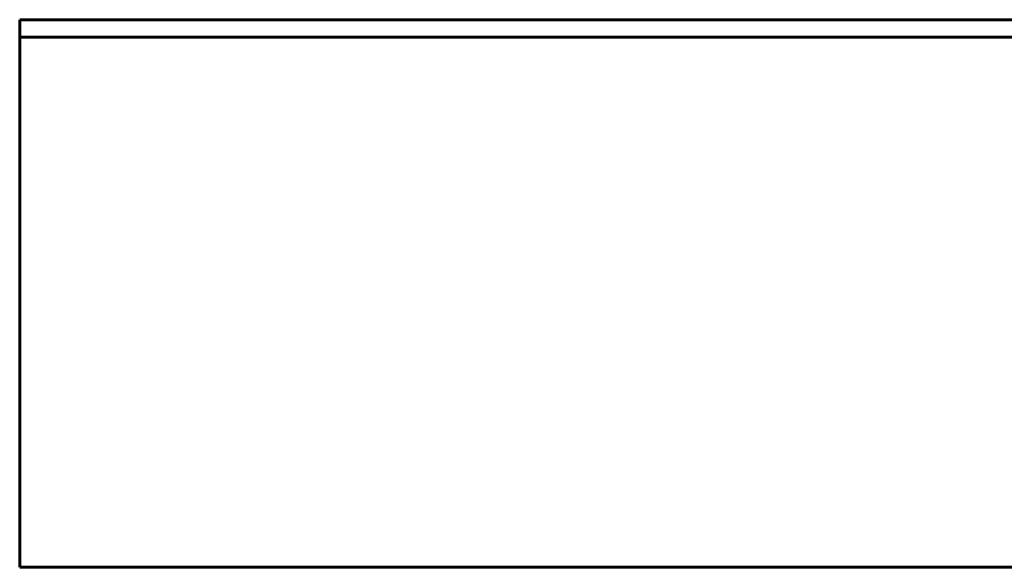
# Model space of a CAD drawing. Header units: millimetres. Extents: x 0 to 420, y 0 to 297.
# Tile 4 of 21: x 104.52 to 109.65, y 154.78 to 157.63. Entities that reach past the tile are written whole.
import ezdxf

# ---------------------------------------------------------------- set-up
doc = ezdxf.new("R2010")
doc.units = ezdxf.units.MM
doc.linetypes.add('K5LT_BASIC', pattern=[0])
doc.layers.add('Системный слой (1)', color=7, linetype='Continuous', true_color=0x6c6c6c)

msp = doc.modelspace()

# ---------------------------------------------------------------- linework, layer by layer
at = {"layer": 'Системный слой (1)', "color": 150, "linetype": 'K5LT_BASIC', "lineweight": 60, "true_color": 0x0080ff}
for p, q in [((104.5216, 157.6322), (104.5216, 157.5419)), ((131.5216, 157.6322), (104.5216, 157.6322)), ((131.5216, 157.5419), (104.5216, 157.5419)), ((104.5216, 154.781), (104.5216, 157.5419)), ((104.5216, 154.781), (131.5216, 154.781))]:
    msp.add_line(p, q, dxfattribs=at)

doc.saveas('drawing.dxf')
